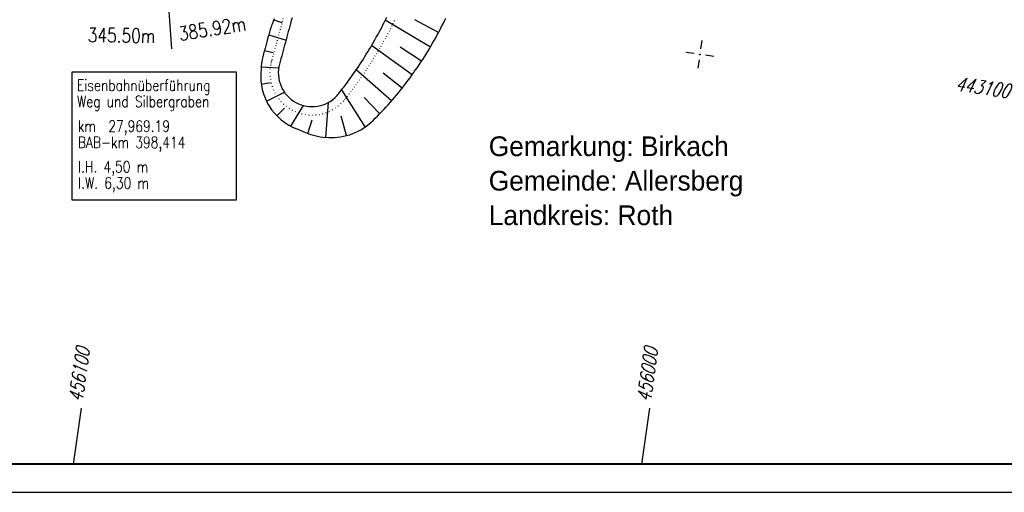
# Model space of a CAD drawing. Extents: x 0 to 1135, y 0 to 420.
# Tile 58 of 116: x 762 to 937, y 0 to 84. Entities that reach past the tile are written whole.
import ezdxf

# ---------------------------------------------------------------- set-up
doc = ezdxf.new("R2010")
doc.units = 0
doc.header["$LTSCALE"] = 2
doc.header["$MEASUREMENT"] = 0
doc.linetypes.add('AUSGEZOGEN', pattern=[0])
doc.linetypes.add('PUNKTX2', pattern=[0.5, 0, -0.5])
doc.layers.get('0').update_dxf_attribs({"color": 8, "linetype": 'AUSGEZOGEN'})
for name, color, linetype in [('FBRTOP', 8, 'AUSGEZOGEN'), ('Ingenieurbauwerke', 15, 'CONTINUOUS'), ('NETZ', 250, 'AUSGEZOGEN'), ('NZ', 8, 'AUSGEZOGEN'), ('RAHMEN', 250, 'AUSGEZOGEN'), ('Regenrückhaltebecken', 15, 'CONTINUOUS'), ('SCHRIFT', 8, 'AUSGEZOGEN')]:
    doc.layers.add(name, color=color, linetype=linetype)
doc.styles.add('ROMANS', font='romans.shx', dxfattribs={"width": 0.8})
doc.styles.add('UNIR-H', font='unir_h.shx', dxfattribs={"width": 0.8})

# ---------------------------------------------------------------- blocks, each defined once
blk = doc.blocks.new('IKR')
at = {"color": 0}
for p, q in [((0, 1), (0, 2.5)), ((-2.5, 0), (-1, 0)), ((1, 0), (2.5, 0)), ((0, -2.5), (0, -1))]:
    blk.add_line(p, q, dxfattribs=at)
blk.add_circle((0, 0), 0.05, dxfattribs=at)
blk.add_point((0, 0), dxfattribs=at)

msp = doc.modelspace()

# ---------------------------------------------------------------- linework, layer by layer
at = {"layer": 'FBRTOP', "const_width": 0.5}
for points in [[(703.39, 216.78, -0.000001), (715.86, 217.67, 0.000009), (728.33, 218.56, 0.00001), (740.8, 219.45, -0.000012), (753.27, 220.34, -0.000007), (765.74, 221.23, 0.000008), (778.2, 222.13, 0.000004), (815.61, 224.8, -0.000002), (853.01, 227.47, -0.000001), (902.89, 231.04, 0.000001), (950, 234.4, 0.000002)], [(703.68, 212.79, -0.000001), (716.15, 213.68, 0.000009), (728.62, 214.57, 0.00001), (741.08, 215.46, -0.000012), (753.55, 216.35, -0.000007), (766.02, 217.24, 0.000008), (778.49, 218.14, 0.000004), (815.89, 220.81, -0.000002), (853.3, 223.48, -0.000001), (903.17, 227.05, 0.000001), (950, 230.39, 0.000002)]]:
    msp.add_lwpolyline(points, format="xyb", dxfattribs=at)
at = {"layer": 'Ingenieurbauwerke'}
msp.add_lwpolyline([(770.96, 51.92), (800.23, 51.92), (800.23, 74.6), (770.96, 74.6)], close=True, dxfattribs=at)
at = {"layer": 'NETZ'}
for p, q in [((771.3, 5.02), (772.71, 14.92)), ((872.31, 5.02), (873.71, 14.92))]:
    msp.add_line(p, q, dxfattribs=at)
at = {"layer": 'NZ'}
msp.add_line((779.1, 212.99), (788.69, 78.76), dxfattribs=at)
at = {"layer": 'RAHMEN'}
msp.add_line((0, 0), (950, 0), dxfattribs=at)
at = {"layer": 'RAHMEN', "const_width": 0.35}
msp.add_lwpolyline([(25, 5), (1130, 5), (1130, 415), (25, 415), (25, 5)], dxfattribs=at)
at = {"layer": 'Regenrückhaltebecken', "linetype": 'Continuous'}
for p, q in [((806.87, 83.89), (808.31, 83.39)), ((834.72, 79.05), (826.69, 83.8)), ((836.16, 81.63), (831.98, 83.87)), ((805.99, 81.24), (809.05, 80.29)), ((831.47, 74.13), (824.25, 79.3)), ((833.16, 76.55), (829.34, 79.04)), ((805.22, 78.43), (806.79, 78.11)), ((804.65, 75.53), (807.74, 75.34)), ((827.83, 69.48), (821.51, 74.99)), ((829.71, 71.77), (826.31, 74.44)), ((804.66, 72.46), (806.26, 72.73)), ((805.57, 69.46), (808.77, 71.02)), ((823.11, 64.86), (818.96, 71.48)), ((825.71, 67.2), (822.92, 70.12)), ((809.91, 65), (812.18, 68.66)), ((816.11, 63.01), (816.58, 69.22)), ((807.42, 66.86), (808.81, 68.22)), ((819.83, 63.34), (818.88, 66.78)), ((812.94, 63.69), (813.73, 66.11))]:
    msp.add_line(p, q, dxfattribs=at)
for points in [[(806.93, 84.05), (806.75, 83.58), (806.58, 83.11), (806.49, 82.88), (806.4, 82.64), (806.24, 82.17), (806.17, 81.93), (806.11, 81.68), (805.98, 81.2), (805.84, 80.72), (805.71, 80.24), (805.58, 79.76), (805.45, 79.27), (805.32, 78.79), (805.18, 78.31), (805.12, 78.07), (805.05, 77.83), (804.93, 77.34), (804.83, 76.84), (804.76, 76.46), (804.7, 76.08), (804.66, 75.71), (804.64, 75.33), (804.61, 74.95), (804.58, 74.57), (804.56, 74.19), (804.56, 73.81), (804.6, 73.05), (804.69, 72.28), (804.84, 71.52), (805.05, 70.77), (805.32, 70.02), (805.48, 69.66), (805.65, 69.3), (805.84, 68.94), (806.04, 68.6), (806.5, 67.93), (807.02, 67.3), (807.58, 66.7), (808.2, 66.14), (808.87, 65.64), (809.58, 65.18), (810.34, 64.78), (811.13, 64.45), (811.41, 64.35), (811.68, 64.25), (811.96, 64.14), (812.24, 64.01), (812.52, 63.88), (812.8, 63.75), (813.09, 63.64), (813.39, 63.54), (813.69, 63.46), (814.16, 63.33), (814.63, 63.22), (815.12, 63.12), (815.61, 63.05), (816.63, 62.98), (817.15, 62.97), (817.67, 62.99), (818.72, 63.11), (819.26, 63.21), (819.78, 63.33), (820.31, 63.48), (820.83, 63.66), (821.35, 63.86), (821.86, 64.1), (822.35, 64.37), (822.83, 64.67), (823.3, 64.99), (823.75, 65.34), (824.14, 65.68), (824.52, 66.03), (824.91, 66.41), (825.31, 66.81), (825.7, 67.2), (826.09, 67.6), (826.48, 68), (826.86, 68.41), (827.24, 68.82), (827.61, 69.24), (827.98, 69.66), (828.34, 70.08), (828.7, 70.51), (829.05, 70.95), (829.4, 71.38), (829.75, 71.82), (830.09, 72.26), (830.43, 72.71), (830.77, 73.16), (831.1, 73.61), (831.43, 74.06), (831.75, 74.52), (831.92, 74.75), (832.08, 74.98), (832.41, 75.43), (832.72, 75.9), (833.04, 76.37), (833.35, 76.84), (833.65, 77.31), (833.95, 77.78), (834.24, 78.26), (834.54, 78.75), (834.82, 79.23), (835.1, 79.72), (835.38, 80.21), (835.66, 80.7), (835.92, 81.2), (836.19, 81.69), (836.45, 82.19), (836.71, 82.69), (836.97, 83.2), (837.22, 83.7), (837.46, 84.21)], [(810.12, 84.22), (809.99, 83.74), (809.86, 83.25), (809.72, 82.77), (809.59, 82.29), (809.46, 81.81), (809.33, 81.32), (809.2, 80.84), (809.07, 80.36), (808.94, 79.88), (808.8, 79.4), (808.67, 78.91), (808.54, 78.43), (808.41, 77.95), (808.28, 77.47), (808.15, 76.98), (808.02, 76.5), (807.95, 76.26), (807.88, 76.02), (807.83, 75.78), (807.78, 75.53), (807.71, 75.04), (807.68, 74.54), (807.7, 74.04), (807.75, 73.54), (807.85, 73.05), (807.99, 72.57), (808.17, 72.1), (808.38, 71.65), (808.64, 71.22), (808.92, 70.81), (809.24, 70.43), (809.6, 70.07), (809.98, 69.75), (810.38, 69.46), (810.81, 69.2), (811.26, 68.98), (811.72, 68.8), (812.2, 68.65), (812.69, 68.55), (813.19, 68.49), (813.69, 68.47), (814.19, 68.49), (814.68, 68.55), (815.17, 68.66), (815.65, 68.8), (816.12, 68.98), (816.56, 69.21), (816.99, 69.46), (817.4, 69.76), (817.78, 70.08), (818.13, 70.44), (818.29, 70.63), (818.45, 70.82), (818.76, 71.22), (819.06, 71.61), (819.37, 72.01), (819.67, 72.41), (819.96, 72.81), (820.26, 73.21), (820.55, 73.62), (820.84, 74.03), (821.13, 74.43), (821.41, 74.85), (821.7, 75.26), (821.98, 75.67), (822.25, 76.09), (822.52, 76.51), (822.8, 76.93), (823.06, 77.35), (823.33, 77.78), (823.59, 78.2), (823.85, 78.63), (824.11, 79.06), (824.36, 79.49), (824.61, 79.92), (824.86, 80.35), (825.1, 80.79), (825.35, 81.23), (825.59, 81.67), (825.82, 82.11), (826.06, 82.55), (826.29, 82.99), (826.51, 83.44), (826.74, 83.89), (826.96, 84.33)]]:
    msp.add_lwpolyline(points, dxfattribs=at)
at = {"layer": 'Regenrückhaltebecken', "linetype": 'PUNKTX2'}
msp.add_lwpolyline([(808.54, 84.13), (808.41, 83.65), (808.28, 83.17), (808.15, 82.68), (808.01, 82.2), (807.88, 81.72), (807.75, 81.24), (807.62, 80.75), (807.49, 80.27), (807.36, 79.79), (807.23, 79.31), (807.09, 78.82), (806.96, 78.34), (806.83, 77.86), (806.7, 77.38), (806.57, 76.89), (806.5, 76.65), (806.44, 76.41), (806.36, 76.1), (806.3, 75.8), (806.21, 75.18), (806.18, 74.55), (806.2, 73.93), (806.27, 73.31), (806.39, 72.69), (806.57, 72.09), (806.79, 71.51), (807.06, 70.95), (807.37, 70.41), (807.73, 69.9), (808.14, 69.42), (808.57, 68.97), (809.05, 68.57), (809.56, 68.2), (810.09, 67.88), (810.65, 67.61), (811.23, 67.38), (811.83, 67.2), (812.44, 67.07), (813.07, 66.99), (813.69, 66.97), (814.31, 66.99), (814.93, 67.07), (815.54, 67.2), (816.14, 67.38), (816.72, 67.61), (817.28, 67.89), (817.82, 68.21), (818.33, 68.58), (818.8, 68.99), (819.24, 69.43), (819.43, 69.66), (819.62, 69.89), (819.94, 70.29), (820.25, 70.7), (820.56, 71.1), (820.87, 71.51), (821.17, 71.92), (821.47, 72.33), (821.77, 72.74), (822.07, 73.16), (822.36, 73.58), (822.65, 74), (822.94, 74.42), (823.22, 74.84), (823.5, 75.27), (823.78, 75.69), (824.06, 76.12), (824.33, 76.55), (824.6, 76.98), (824.87, 77.42), (825.14, 77.85), (825.4, 78.29), (825.66, 78.73), (825.91, 79.17), (826.16, 79.62), (826.41, 80.06), (826.66, 80.51), (826.91, 80.95), (827.15, 81.4), (827.38, 81.85), (827.62, 82.31), (827.85, 82.76), (828.08, 83.22), (828.31, 83.67), (828.53, 84.13)], dxfattribs=at)

# ---------------------------------------------------------------- block references
at = {"layer": 'NETZ', "rotation": 171.9288}
msp.add_blockref('IKR', (882.62, 77.75), dxfattribs=at)

# ---------------------------------------------------------------- texts
at = {"layer": 'Ingenieurbauwerke', "linetype": 'Continuous', "style": 'ROMANS', "width": 0.8}
for s, oblique, p in [('Eisenbahnüberführung', 360, (771.9, 71.27)), ('Weg und Silbergraben', 0, (771.9, 68.39)), ('km  27,969.19', 360, (772.04, 64.01)), ('BAB-km 398,414', 360, (772.04, 61.13)), ('l.H. 4,50 m', 0, (772.08, 56.79)), ('l.W. 6,30 m', 360, (772.08, 53.91))]:
    msp.add_text(s, height=2, rotation=359.9777, dxfattribs=dict(at, oblique=oblique)).set_placement(p)
at = {"layer": 'NETZ', "style": 'ROMANS', "oblique": 16.6, "width": 0.75}
for s, rotation, p in [('443100', 351.9288, (927.95, 71.33)), ('456100', 81.9288, (772.85, 15.91)), ('456000', 81.9288, (873.85, 15.91))]:
    msp.add_text(s, height=2.5, rotation=rotation, dxfattribs=at).set_placement(p)
at = {"layer": 'NZ', "style": 'ROMANS', "width": 0.8}
for s, rotation, p in [('345.50m', 359.0865, (773.79, 79.96)), ('385.92m', 9.0865, (790.21, 80.13))]:
    msp.add_text(s, height=2.5, rotation=rotation, dxfattribs=at).set_placement(p)
at = {"layer": 'SCHRIFT', "style": 'UNIR-H'}
for s, p in [('Gemarkung: Birkach', (845.09, 59.69)), ('Gemeinde: Allersberg', (845.09, 53.57)), ('Landkreis: Roth', (845.09, 47.44))]:
    msp.add_text(s, height=3.5, dxfattribs=at).set_placement(p)

doc.saveas('drawing.dxf')
